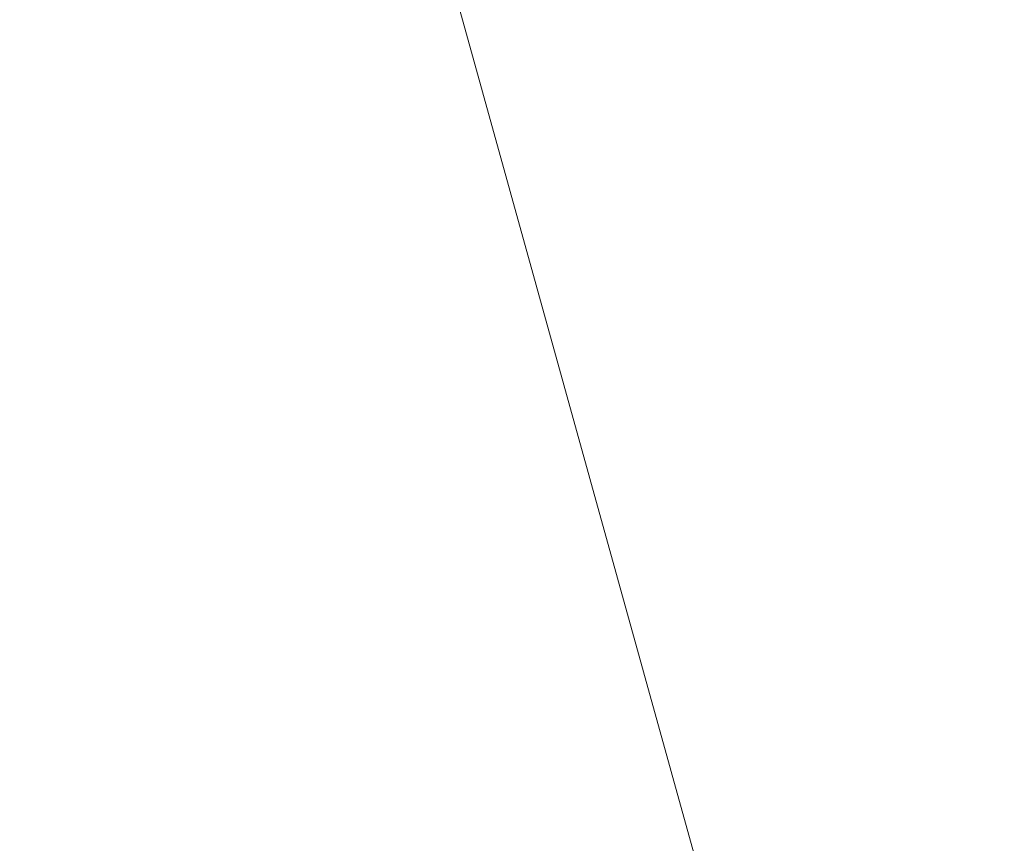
# Model space of a CAD drawing. Header units: millimetres. Extents: x -6861 to -4773, y 84 to 6892.
# Tile 102 of 108: x -6108.437 to -6108.216, y 6630.453 to 6630.638. Entities that reach past the tile are written whole.
import ezdxf

# ---------------------------------------------------------------- set-up
doc = ezdxf.new("R2010")
doc.units = ezdxf.units.MM
doc.layers.add('E-LITE-EQPM', color=7, linetype='Continuous', lineweight=20)

# ---------------------------------------------------------------- blocks, each defined once
blk = doc.blocks.new('01 PODIUM EMPOTRADO CON MARCO 1_glb - PODIUM EMPOTRADO CON MARCO 3_dwg_NS-2254 ÍßÁ_1_5Ð_$$_É_îAÔO-V2-Planta_PDF')
at = {"lineweight": 9}
blk.add_line((0.75, -5.76385), (0.75, -4.93839), dxfattribs=at)
blk = doc.blocks.new('01 PODIUM EMPOTRADO CON MARCO 1_glb - 01 PODIUM EMPOTRADO CON MARCO 1-665813-Planta_PDF')
at = {"extrusion": (0, 0, -1), "zscale": -0.9999999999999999, "rotation": 164.4887155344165}
blk.add_blockref('01 PODIUM EMPOTRADO CON MARCO 1_glb - PODIUM EMPOTRADO CON MARCO 3_dwg_NS-2254 ÍßÁ_1_5Ð_$$_É_îAÔO-V2-Planta_PDF', (3232.68648, 6625.24121), dxfattribs=at)
blk = doc.blocks.new('01 PODIUM EMPOTRADO CON MARCO 1_glb - 01 PODIUM EMPOTRADO CON MARCO 1-V3-Planta_PDF')
at = {"extrusion": (0, 0, -1), "zscale": -0.9999999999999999, "rotation": 164.4887155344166}
blk.add_blockref('01 PODIUM EMPOTRADO CON MARCO 1_glb - PODIUM EMPOTRADO CON MARCO 3_dwg_NS-2254 ÍßÁ_1_5Ð_$$_É_îAÔO-V2-Planta_PDF', (3232.68648, 6625.24121), dxfattribs=at)

msp = doc.modelspace()

# ---------------------------------------------------------------- block references
at = {"layer": 'E-LITE-EQPM'}
for name in ['01 PODIUM EMPOTRADO CON MARCO 1_glb - 01 PODIUM EMPOTRADO CON MARCO 1-665813-Planta_PDF', '01 PODIUM EMPOTRADO CON MARCO 1_glb - 01 PODIUM EMPOTRADO CON MARCO 1-V3-Planta_PDF']:
    msp.add_blockref(name, (-2874.93154, 0), dxfattribs=at)

doc.saveas('drawing.dxf')
